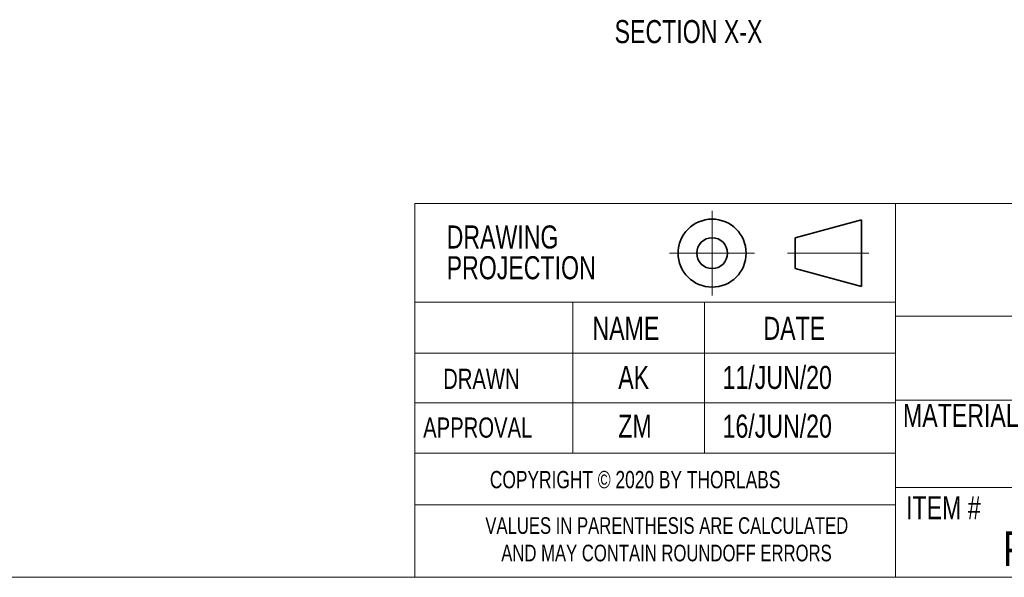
# Model space of a CAD drawing. Header units: inches. Extents: x 0.1 to 10.9, y 0 to 8.5.
# Tile 6 of 17: x 5.3 to 8.9, y 0 to 2.1. Entities that reach past the tile are written whole.
import ezdxf

# ---------------------------------------------------------------- set-up
doc = ezdxf.new("R2010")
doc.units = ezdxf.units.IN
doc.header["$MEASUREMENT"] = 0
doc.header["$PDSIZE"] = -1
doc.linetypes.add('CENTERX2', pattern=[0.8, 0.5, -0.1, 0.1, -0.1])
doc.styles.add('SLDTEXTSTYLE0', font='TXT', dxfattribs={"width": 0.75})

# ---------------------------------------------------------------- blocks, each defined once
blk = doc.blocks.new('Third Angle Projection Block')
at = {"color": 7, "linetype": 'CENTERX2', "lineweight": 18}
for p, q in [((3.9951, 0.9376), (3.9951, 0.5538)), ((3.8033, 0.7457), (4.187, 0.7457)), ((4.3361, 0.7457), (4.7029, 0.7457))]:
    blk.add_line(p, q, dxfattribs=at)
at = {"color": 7, "linetype": 'Continuous', "lineweight": 35}
for p, q in [((4.6701, 0.8957), (4.3701, 0.8153)), ((4.6701, 0.5957), (4.6701, 0.8957)), ((4.3701, 0.8153), (4.3701, 0.6761)), ((4.3701, 0.6761), (4.6701, 0.5957))]:
    blk.add_line(p, q, dxfattribs=at)
for radius in [0.1536, 0.0696]:
    blk.add_circle((3.9951, 0.7457), radius, dxfattribs=at)
at = {"color": 7, "linetype": 'Continuous', "lineweight": 0}
blk.add_point((3.9951, 0.7457), dxfattribs=at)
blk = doc.blocks.new('SW_NOTE_0')
at = {"color": 0, "linetype": 'Continuous', "lineweight": 0, "char_height": 0.06, "attachment_point": 2, "style": 'SLDTEXTSTYLE0'}
for s, insert in [('VALUES IN PARENTHESIS ARE CALCULATED', (0.7837, 0.0773)), ('AND MAY CONTAIN ROUNDOFF ERRORS', (0.7826, -0.022))]:
    blk.add_mtext(s, dxfattribs=dict(at, insert=insert))
blk = doc.blocks.new('SW_NOTE_1')
at = {"color": 0, "linetype": 'Continuous', "lineweight": 0, "char_height": 0.08333, "attachment_point": 1, "style": 'SLDTEXTSTYLE0'}
for s, insert in [('DRAWING', (0, 0.1074)), ('PROJECTION', (0, -0.0037))]:
    blk.add_mtext(s, dxfattribs=dict(at, insert=insert))
blk = doc.blocks.new('SW_NOTE_2')
at = {"color": 0, "linetype": 'Continuous', "lineweight": 0, "char_height": 0.104167, "attachment_point": 2, "style": 'SLDTEXTSTYLE0'}
for s, insert in [('INTERNAL SM05 TO NARROW', (0.9277, 0.1343)), ('KEY FC/APC FIBER ADAPTER', (0.9272, -0.0046))]:
    blk.add_mtext(s, dxfattribs=dict(at, insert=insert))

msp = doc.modelspace()

# ---------------------------------------------------------------- linework, layer by layer
at = {"color": 7, "linetype": 'Continuous', "lineweight": 18}
for p, q in [((6.7572, 0.29775), (6.7572, 1.38738)), ((6.7572, 1.38738), (8.49381, 1.38738)), ((8.49381, 1.38738), (8.49381, 0.03556)), ((8.49381, 1.38738), (10.94446, 1.38738)), ((6.7572, 0.48409), (6.7572, 1.03016)), ((6.7572, 0.03556), (6.7572, 1.03016)), ((8.49381, 1.03016), (6.7572, 1.03016)), ((7.3281, 1.03016), (7.3281, 0.48409)), ((7.80372, 1.03016), (7.80372, 0.48409)), ((8.49381, 0.98003), (10.94446, 0.98003)), ((8.49381, 0.84596), (6.7572, 0.84596)), ((8.49381, 0.66621), (6.7572, 0.66621)), ((8.49381, 0.67561), (10.94446, 0.67561)), ((8.49381, 0.48409), (6.7572, 0.48409)), ((6.7572, 0.48409), (6.7572, 0.29775)), ((8.49381, 0.35988), (10.94446, 0.35988)), ((6.7572, 0.29775), (8.49381, 0.29775)), ((10.94446, 0.03556), (0.06218, 0.03556))]:
    msp.add_line(p, q, dxfattribs=at)

# ---------------------------------------------------------------- block references
at = {"color": 7, "linetype": 'Continuous', "xscale": 0.8, "yscale": 0.8, "zscale": 0.8}
msp.add_blockref('Third Angle Projection Block', (4.63489, 0.61088), dxfattribs=at)
at = {"color": 7, "linetype": 'Continuous', "lineweight": 0}
for name, p in [('SW_NOTE_1', (6.87198, 1.20014)), ('SW_NOTE_2', (8.81389, 0.82524)), ('SW_NOTE_0', (6.88358, 0.17543))]:
    msp.add_blockref(name, p, dxfattribs=at)

# ---------------------------------------------------------------- texts
at = {"color": 7, "linetype": 'Continuous', "lineweight": 0, "style": 'SLDTEXTSTYLE0'}
for s, insert, char_height, attachment_point in [('SECTION X-X', (7.74576, 2.04992), 0.0833333, 2), ('NAME', (7.39871, 0.97725), 0.083333, 1), ('DATE', (8.01632, 0.97725), 0.083333, 1), ('DRAWN', (6.85949, 0.78955), 0.072917, 1), ('AK', (7.49196, 0.79991), 0.083333, 1), ('11/JUN/20', (7.86875, 0.79991), 0.083333, 1), ('MATERIAL', (8.52047, 0.66237), 0.083333, 1), ('APPROVAL', (6.78724, 0.61334), 0.072917, 1), ('ZM', (7.49196, 0.6237), 0.083333, 1), ('16/JUN/20', (7.86875, 0.6237), 0.083333, 1), ('COPYRIGHT © 2020 BY THORLABS', (7.02813, 0.42), 0.0625, 1), ('ITEM #', (8.53151, 0.32872), 0.083333, 1), ('PM20-APC2', (9.23114, 0.20199), 0.125, 2)]:
    msp.add_mtext(s, dxfattribs=dict(at, insert=insert, char_height=char_height, attachment_point=attachment_point))

doc.saveas('drawing.dxf')
